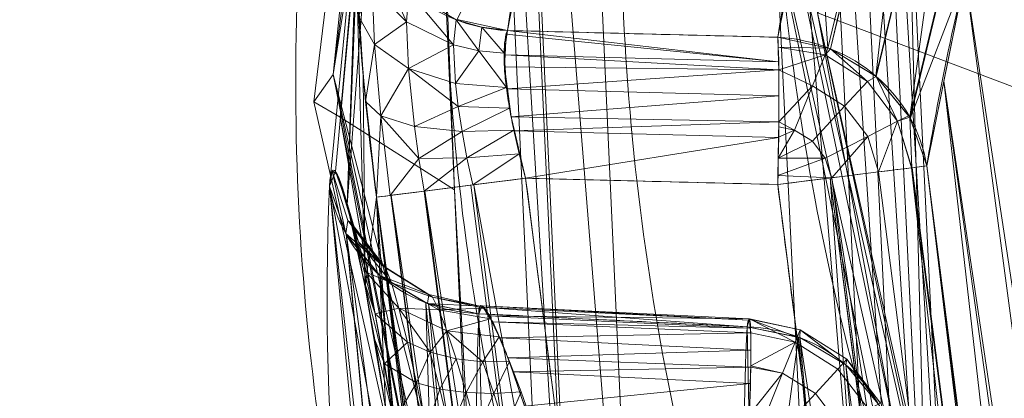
# Model space of a CAD drawing. Header units: millimetres. Extents: x -71 to 71, y -145 to 145.
# Tile 15 of 256: x -42.554 to -40.665, y -110.188 to -109.461. Entities that reach past the tile are written whole.
import ezdxf

# ---------------------------------------------------------------- set-up
doc = ezdxf.new("R2010")
doc.units = ezdxf.units.MM
doc.layers.add('1', color=7, linetype='CONTINUOUS')

msp = doc.modelspace()

# ---------------------------------------------------------------- linework, layer by layer
at = {"layer": '1', "color": 163, "linetype": 'Continuous', "lineweight": 13, "extrusion": (-0.049953, -0.31883, 0.946495)}
msp.add_arc((-24.2038, -109.1346, 34.1694), 0.3, 196.8743, 276.4326, dxfattribs=at)
at = {"layer": '1', "color": 163, "linetype": 'Continuous', "lineweight": 13, "extrusion": (-0.999081, 0.025053, 0.034779)}
msp.add_arc((110.7752, -4.4209, 38.2145), 0.3, 90.3026, 161.2832, dxfattribs=at)
at = {"layer": '1', "color": 163, "linetype": 'Continuous', "lineweight": 13, "extrusion": (0.052367, 0.318719, -0.946401)}
msp.add_arc((22.7675, -109.8262, -34.218), 0.3, 83.1641, 162.6675, dxfattribs=at)
at = {"layer": '1', "color": 163, "linetype": 'Continuous', "lineweight": 13, "extrusion": (-0.12402, 0.99228, -4.48458e-05)}
msp.add_arc((54.4075, -3.0938, -103.8329), 0.3, 92.0159, 174.4782, dxfattribs=at)
at = {"layer": '1', "color": 163, "linetype": 'Continuous', "lineweight": 13, "extrusion": (0.126488, -0.991968, -4.3286e-05)}
msp.add_arc((-55.1226, -2.4682, 103.6244), 0.3, 184.7721, 267.9841, dxfattribs=at)
at = {"layer": '1', "color": 163, "linetype": 'Continuous', "lineweight": 13, "extrusion": (0.014053, 0.319204, -0.947582)}
msp.add_arc((36.7954, -106.0292, -34.4166), 0.3, 269.6114, 349.3744, dxfattribs=at)
at = {"layer": '1', "color": 163, "linetype": 'Continuous', "lineweight": 13, "extrusion": (-0.998224, 0.048475, -0.034637)}
msp.add_arc((112.2018, -0.1992, 35.7971), 0.3, 161.3564, 269.6409, dxfattribs=at)
at = {"layer": '1', "color": 163, "linetype": 'Continuous', "lineweight": 13, "extrusion": (0.015198, 0.319143, -0.947585)}
msp.add_arc((35.8742, -106.7486, -34.4747), 0.3, 89.4166, 169.1635, dxfattribs=at)
at = {"layer": '1', "color": 163, "linetype": 'Continuous', "lineweight": 13}
for points in [[(-40.8933, -107.4488, -4.6968), (-41.0948, -108.1175, -2.7166), (-41.1932, -109.3529, 0.9493), (-40.9106, -110.3593, 3.9299), (-40.7288, -110.8012, 5.2404)], [(-41.5118, -107.7781, -4.8367), (-41.5971, -108.0582, -4.0054), (-41.7204, -108.6198, -2.3384), (-41.7595, -109.4641, 0.1678), (-41.6476, -110.3077, 2.6723), (-41.4718, -110.8677, 4.3351), (-41.3585, -111.1467, 5.1634)], [(-41.0131, -111.1353, 5.1673), (-41.2287, -110.6117, 3.6125), (-41.4908, -109.5269, 0.3914), (-41.3592, -108.3663, -3.054), (-41.178, -107.767, -4.833)], [(-41.6428, -111.4804, 5.0899), (-41.8179, -111.0506, 3.8123), (-42.1022, -110.0505, 0.843), (-42.0072, -108.7863, -2.9205), (-41.7965, -108.0964, -4.9731)], [(-41.8692, -109.8021, -2.4976), (-41.9013, -109.55, -2.4979), (-41.917, -109.3168, -2.6638), (-41.9041, -109.2351, -2.9068)], [(-41.5831, -109.7656, -2.7725), (-41.5873, -109.7505, -2.7724), (-41.5952, -109.7201, -2.7746), (-41.6055, -109.6752, -2.7847), (-41.6142, -109.632, -2.8018), (-41.6206, -109.5917, -2.8256), (-41.6241, -109.5554, -2.8557), (-41.6249, -109.5243, -2.8912), (-41.6231, -109.4993, -2.9313), (-41.6202, -109.487, -2.9601), (-41.6182, -109.4821, -2.9749)], [(-41.9592, -109.7811, -1.2828), (-41.9534, -109.65, -1.6727), (-41.8836, -109.9528, -2.0742), (-41.8317, -110.3519, -2.0738)], [(-40.3406, -113.4484, -3.064), (-40.4923, -112.2846, -3.063), (-40.6503, -111.0481, -3.0618), (-40.8137, -109.742, -3.0603)], [(-41.9592, -109.7811, -1.2828), (-41.9803, -110.2577, 0.1348), (-41.9294, -110.7015, 1.455), (-41.8328, -111.1101, 2.6698)], [(-41.8693, -109.8021, -2.4977), (-41.7029, -111.1121, -2.4962), (-41.5408, -112.3573, -2.4948), (-41.3847, -113.5353, -2.4936)], [(-41.6728, -110.0258, -1.361), (-41.6733, -110.0179, -1.3841), (-41.6717, -110.0082, -1.4324), (-41.6632, -110.0114, -1.5057), (-41.6504, -110.0326, -1.5752), (-41.633, -110.0694, -1.6369), (-41.6134, -110.1193, -1.6875), (-41.5931, -110.1793, -1.7252), (-41.5711, -110.2459, -1.7477), (-41.5545, -110.292, -1.7524), (-41.5455, -110.3147, -1.7522)]]:
    msp.add_open_spline(points, degree=3, dxfattribs=at)
for points, knots in [([(-41.6182, -109.4821, -2.9749), (-41.6073, -109.4125, -3.1815), (-41.5949, -109.3429, -3.388), (-41.5634, -109.1853, -3.8561), (-41.5434, -109.0972, -4.1177), (-41.4987, -108.9211, -4.6403), (-41.474, -108.8331, -4.9014), (-41.4469, -108.7453, -5.1624), (-41.4469, -108.7452, -5.1624), (-41.4469, -108.7452, -5.1624)], [0, 0, 0, 0, 0.282887, 0.282887, 0.641444, 0.641444, 0.999974, 0.999974, 1, 1, 1, 1]), ([(-40.9229, -108.7626, -5.1683), (-40.9229, -108.7626, -5.1683), (-40.9229, -108.7626, -5.1683), (-40.9508, -108.8504, -4.9075), (-40.9763, -108.9383, -4.6466), (-41.0225, -109.1141, -4.1242), (-41.0432, -109.2022, -3.8629), (-41.0756, -109.3585, -3.3986), (-41.0883, -109.4268, -3.1958), (-41.0996, -109.4951, -2.9929)], [0, 0, 0, 0, 0.000026, 0.000026, 0.36034, 0.36034, 0.72068, 0.72068, 1, 1, 1, 1]), ([(-40.8137, -109.742, -3.0603), (-40.8026, -109.674, -3.2619), (-40.79, -109.606, -3.4634), (-40.7578, -109.4502, -3.9247), (-40.7373, -109.3626, -4.1844), (-40.6915, -109.1873, -4.7035), (-40.6662, -109.0998, -4.9629), (-40.6385, -109.0123, -5.222)], [0, 0, 0, 0, 0.279311, 0.279311, 0.63965, 0.63965, 1, 1, 1, 1]), ([(-41.0996, -109.4951, -2.9929), (-41.1913, -109.4928, -2.9897), (-41.283, -109.4905, -2.9866), (-41.4559, -109.4862, -2.9805), (-41.5371, -109.4841, -2.9777), (-41.6182, -109.4821, -2.9749)], [0, 0, 0, 0, 0.53061, 0.53061, 1, 1, 1, 1]), ([(-41.0985, -113.4974, -2.7726), (-41.1099, -113.411, -2.7726), (-41.1214, -113.3246, -2.7726), (-41.1874, -112.8241, -2.7726), (-41.2417, -112.41, -2.7726), (-41.3496, -111.5816, -2.7726), (-41.4032, -111.1673, -2.7726), (-41.4989, -110.4239, -2.7725), (-41.5411, -110.0948, -2.7725), (-41.5831, -109.7656, -2.7725)], [0, 0, 0, 0, 0.069469, 0.069469, 0.402462, 0.402462, 0.735456, 0.735456, 1, 1, 1, 1]), ([(-41.5831, -109.7656, -2.7725), (-41.5137, -109.7674, -2.7749), (-41.4442, -109.7691, -2.7773), (-41.283, -109.7732, -2.783), (-41.1913, -109.7755, -2.7861), (-41.0996, -109.7778, -2.7893)], [0, 0, 0, 0, 0.430884, 0.430884, 1, 1, 1, 1]), ([(-41.0996, -109.7778, -2.7893), (-41.0903, -109.8515, -2.7893), (-41.0811, -109.9251, -2.7893), (-41.0199, -110.4133, -2.7893), (-40.9677, -110.8277, -2.7893), (-40.8397, -111.8353, -2.7892), (-40.7637, -112.4285, -2.7892), (-40.6668, -113.1762, -2.7892), (-40.6467, -113.3309, -2.7892), (-40.6265, -113.4856, -2.7892)], [0, 0, 0, 0, 0.059604, 0.059604, 0.394832, 0.394832, 0.874805, 0.874805, 1, 1, 1, 1]), ([(-41.547, -111.3488, 2.5666), (-41.565, -111.2725, 2.3401), (-41.5812, -111.1962, 2.1134), (-41.6278, -110.9467, 1.3728), (-41.6505, -110.7734, 0.8583), (-41.6782, -110.4086, -0.2244), (-41.6812, -110.2172, -0.7928), (-41.6728, -110.0258, -1.361)], [0, 0, 0, 0, 0.173367, 0.173367, 0.5663, 0.5663, 1, 1, 1, 1]), ([(-41.6728, -110.0258, -1.361), (-41.5911, -110.0297, -1.3581), (-41.5095, -110.0337, -1.3553), (-41.338, -110.042, -1.3494), (-41.2482, -110.0464, -1.3463), (-41.1585, -110.0507, -1.3431)], [0, 0, 0, 0, 0.476319, 0.476319, 1, 1, 1, 1]), ([(-41.1585, -110.0507, -1.3431), (-41.1647, -110.1824, -0.9522), (-41.1655, -110.3141, -0.5611), (-41.1545, -110.6191, 0.3444), (-41.1387, -110.7924, 0.8589), (-41.0943, -111.0935, 1.7526), (-41.0701, -111.2213, 2.132), (-41.0405, -111.3489, 2.5111)], [0, 0, 0, 0, 0.304119, 0.304119, 0.704386, 0.704386, 1, 1, 1, 1])]:
    msp.add_open_spline(points, degree=3, knots=knots, dxfattribs=at)
for points in [[(-42.5536, -99.3802, 7.6604), (-41.0232, -109.4484, 4.1999), (-39.7376, -109.935, 12.0645)], [(-39.7376, -109.935, 12.0645), (-41.1933, -100.1131, 15.8777), (-42.5536, -99.3802, 7.6604)], [(-41.1933, -100.1131, 15.8777), (-39.7376, -109.935, 12.0645), (-36.8112, -110.2718, 19.4347)], [(-36.8112, -110.2718, 19.4347), (-37.9325, -100.6386, 23.4731), (-41.1933, -100.1131, 15.8777)], [(-41.1153, -109.24, 0.2385), (-40.9221, -107.6193, -4.7571), (-40.7597, -110.9718, 5.1872)], [(-40.7597, -110.9718, 5.1872), (-40.9221, -107.6193, -4.7571), (-40.9586, -107.6711, -4.7783)], [(-40.7962, -111.0254, 5.1742), (-40.9586, -107.6711, -4.7783), (-41.0065, -107.7136, -4.7975)], [(-40.9586, -107.6711, -4.7783), (-40.7962, -111.0254, 5.1742), (-40.7597, -110.9718, 5.1872)], [(-40.8437, -111.0705, 5.1656), (-41.0065, -107.7136, -4.7975), (-41.062, -107.744, -4.8134)], [(-41.0065, -107.7136, -4.7975), (-40.8437, -111.0705, 5.1656), (-40.7962, -111.0254, 5.1742)], [(-40.8986, -111.1044, 5.1618), (-41.062, -107.744, -4.8134), (-41.178, -107.767, -4.833)], [(-41.062, -107.744, -4.8134), (-40.8986, -111.1044, 5.1618), (-40.8437, -111.0705, 5.1656)], [(-41.3585, -111.1467, 5.1634), (-41.5118, -107.7781, -4.8367), (-41.6275, -107.8022, -4.8566)], [(-41.3585, -111.1467, 5.1634), (-41.0131, -111.1353, 5.1673), (-41.178, -107.767, -4.833), (-41.5118, -107.7781, -4.8367)], [(-41.178, -107.767, -4.833), (-41.0131, -111.1353, 5.1673), (-40.8986, -111.1044, 5.1618)], [(-41.478, -111.1801, 5.1685), (-41.4727, -111.1786, 5.1683), (-41.6275, -107.8022, -4.8566), (-41.6331, -107.8033, -4.8576)], [(-41.6275, -107.8022, -4.8566), (-41.4727, -111.1786, 5.1683), (-41.3585, -111.1467, 5.1634)], [(-41.6331, -107.8033, -4.8576), (-41.6792, -107.8366, -4.8735), (-41.478, -111.1801, 5.1685)], [(-41.5238, -111.216, 5.1627), (-41.6792, -107.8366, -4.8735), (-41.9525, -109.5663, 0.1358)], [(-41.6792, -107.8366, -4.8735), (-41.7313, -107.874, -4.8915), (-41.9525, -109.5663, 0.1358)], [(-41.6792, -107.8366, -4.8735), (-41.5238, -111.216, 5.1627), (-41.478, -111.1801, 5.1685)], [(-41.9525, -109.5663, 0.1358), (-41.7313, -107.874, -4.8915), (-41.7891, -107.9778, -4.9324)], [(-41.7891, -107.9778, -4.9324), (-41.9892, -109.6189, 0.1186), (-41.9525, -109.5663, 0.1358)], [(-41.9388, -109.6482, 0.108), (-41.9892, -109.6189, 0.1186), (-41.7891, -107.9778, -4.9324)], [(-41.7891, -107.9778, -4.9324), (-41.7894, -107.9833, -4.9343), (-41.9388, -109.6482, 0.108)], [(-41.7197, -109.7881, 0.0576), (-41.9388, -109.6482, 0.108), (-41.7894, -107.9833, -4.9343)], [(-41.7894, -107.9833, -4.9343), (-41.7965, -108.0965, -4.9731), (-41.7197, -109.7881, 0.0576)], [(-41.6428, -111.4804, 5.0899), (-41.7965, -108.0965, -4.9731), (-41.9592, -109.7811, -1.2828)], [(-41.7965, -108.0965, -4.9731), (-41.9481, -109.7525, -1.5226), (-41.9592, -109.7811, -1.2828)], [(-41.7965, -108.0965, -4.9731), (-41.9253, -109.8161, -1.741), (-41.9481, -109.7525, -1.5226)], [(-41.9253, -109.8161, -1.741), (-41.7965, -108.0965, -4.9731), (-41.9055, -109.245, -2.8797)], [(-40.8274, -108.7848, -5.1656), (-41.0033, -109.516, -2.9947), (-41.0293, -109.1455, -4.031)], [(-40.9984, -109.5171, -2.9948), (-41.0033, -109.516, -2.9947), (-40.8274, -108.7848, -5.1656)], [(-40.9984, -109.5171, -2.9948), (-40.8274, -108.7848, -5.1656), (-40.8226, -108.786, -5.1655)], [(-40.8226, -108.786, -5.1655), (-40.9116, -109.5697, -3.0076), (-40.9984, -109.5171, -2.9948)], [(-40.8226, -108.786, -5.1655), (-40.7364, -108.8395, -5.1743), (-40.9116, -109.5697, -3.0076)], [(-40.9105, -109.5703, -3.0078), (-40.9116, -109.5697, -3.0076), (-40.7364, -108.8395, -5.1743)], [(-40.9105, -109.5703, -3.0078), (-40.7364, -108.8395, -5.1743), (-40.7353, -108.8401, -5.1744)], [(-40.7353, -108.8401, -5.1744), (-40.8464, -109.6484, -3.0306), (-40.9105, -109.5703, -3.0078)], [(-40.7353, -108.8401, -5.1744), (-40.6714, -108.9187, -5.194), (-40.8464, -109.6484, -3.0306)], [(-40.6714, -108.9187, -5.194), (-40.6706, -108.921, -5.1947), (-40.8456, -109.6507, -3.0313), (-40.8464, -109.6484, -3.0306)], [(-40.74, -109.3768, -4.1421), (-40.8456, -109.6507, -3.0313), (-40.6706, -108.921, -5.1947)], [(-40.0132, -114.1822, -5.2259), (-40.74, -109.3768, -4.1421), (-40.6435, -109.0303, -5.1685)], [(-41.5464, -109.1133, -4.0696), (-41.6182, -109.4821, -2.9749), (-41.7145, -109.4612, -2.9729)], [(-41.0293, -109.1455, -4.031), (-41.0996, -109.4951, -2.9929), (-41.6182, -109.4821, -2.9749), (-41.5464, -109.1133, -4.0696)], [(-41.1084, -109.1272, 0.2766), (-41.1153, -109.24, 0.2385), (-40.7364, -110.9138, 5.2035)], [(-40.7364, -110.9138, 5.2035), (-40.7288, -110.8012, 5.2404), (-41.1084, -109.1272, 0.2766)], [(-41.0033, -109.516, -2.9947), (-41.0996, -109.4951, -2.9929), (-41.0293, -109.1455, -4.031)], [(-41.9055, -109.245, -2.8797), (-41.9077, -109.3681, -2.6866), (-41.9253, -109.8161, -1.741)], [(-40.7597, -110.9718, 5.1872), (-40.7364, -110.9138, 5.2035), (-41.1153, -109.24, 0.2385)], [(-40.818, -110.3657, 3.9492), (-41.0232, -109.4484, 4.1999), (-40.846, -109.2802, 0.7316)], [(-41.8119, -109.4653, -2.8467), (-41.8772, -109.3986, -2.7969), (-41.873, -109.3261, -2.9358)], [(-41.873, -109.3261, -2.9358), (-41.8074, -109.407, -2.9596), (-41.8119, -109.4653, -2.8467)], [(-41.9077, -109.3681, -2.6866), (-41.8907, -109.9751, -1.9381), (-41.9253, -109.8161, -1.741)], [(-41.8907, -109.9751, -1.9381), (-41.9077, -109.3681, -2.6866), (-41.8948, -109.568, -2.5469)], [(-40.74, -109.3768, -4.1421), (-40.8137, -109.742, -3.0603), (-40.8456, -109.6507, -3.0313)], [(-40.1326, -113.9336, -4.4932), (-40.7808, -109.5791, -3.543), (-40.74, -109.3768, -4.1421)], [(-40.74, -109.3768, -4.1421), (-40.0132, -114.1822, -5.2259), (-40.1326, -113.9336, -4.4932)], [(-41.8772, -109.3986, -2.7969), (-41.8729, -109.5088, -2.69), (-41.9035, -109.4547, -2.6112)], [(-41.8729, -109.5088, -2.69), (-41.8772, -109.3986, -2.7969), (-41.8119, -109.4653, -2.8467)], [(-41.7218, -109.5095, -2.8798), (-41.8119, -109.4653, -2.8467), (-41.8074, -109.407, -2.9596)], [(-41.8074, -109.407, -2.9596), (-41.7165, -109.4613, -2.9731), (-41.7218, -109.5095, -2.8798)], [(-41.89, -109.6186, -2.5275), (-41.9035, -109.4547, -2.6112), (-41.8729, -109.5088, -2.69)], [(-41.6729, -109.5211, -2.8885), (-41.7218, -109.5095, -2.8798), (-41.7165, -109.4613, -2.9731)], [(-41.7165, -109.4613, -2.9731), (-41.6671, -109.4759, -2.9754), (-41.6729, -109.5211, -2.8885)], [(-41.0232, -109.4484, 4.1999), (-40.8123, -110.5855, 4.601), (-40.7288, -110.8012, 5.2404)], [(-41.0232, -109.4484, 4.1999), (-40.818, -110.3657, 3.9492), (-40.8123, -110.5855, 4.601)], [(-40.7288, -110.8012, 5.2404), (-39.7376, -109.935, 12.0645), (-41.0232, -109.4484, 4.1999)], [(-41.8119, -109.4653, -2.8467), (-41.8079, -109.5549, -2.7605), (-41.8729, -109.5088, -2.69)], [(-41.8079, -109.5549, -2.7605), (-41.8119, -109.4653, -2.8467), (-41.7218, -109.5095, -2.8798)], [(-41.6244, -109.5257, -2.8921), (-41.6729, -109.5211, -2.8885), (-41.6671, -109.4759, -2.9754)], [(-41.6671, -109.4759, -2.9754), (-41.6182, -109.4821, -2.9749), (-41.6244, -109.5257, -2.8921)], [(-41.098, -109.5421, -2.9134), (-41.6205, -109.4894, -2.9554), (-41.6182, -109.4821, -2.9749)], [(-41.6182, -109.4821, -2.9749), (-41.0996, -109.4951, -2.9929), (-41.098, -109.5421, -2.9134)], [(-41.098, -109.5421, -2.9134), (-41.6227, -109.529, -2.8955), (-41.6205, -109.4894, -2.9554)], [(-41.0989, -109.5141, -2.9609), (-41.0996, -109.4951, -2.9929), (-41.0033, -109.5161, -2.9947)], [(-41.8729, -109.5088, -2.69), (-41.861, -109.6457, -2.6215), (-41.89, -109.6186, -2.5275)], [(-41.861, -109.6457, -2.6215), (-41.8729, -109.5088, -2.69), (-41.8079, -109.5549, -2.7605)], [(-41.7218, -109.5095, -2.8798), (-41.7176, -109.5837, -2.8086), (-41.8079, -109.5549, -2.7605)], [(-41.7176, -109.5837, -2.8086), (-41.7218, -109.5095, -2.8798), (-41.6729, -109.5211, -2.8885)], [(-41.6199, -109.5916, -2.828), (-41.7176, -109.5837, -2.8086), (-41.6729, -109.5211, -2.8885)], [(-41.6729, -109.5211, -2.8885), (-41.6244, -109.5257, -2.8921), (-41.6199, -109.5916, -2.828)], [(-41.0033, -109.5161, -2.9947), (-41.0087, -109.529, -2.9582), (-41.0989, -109.5141, -2.9609)], [(-41.0974, -109.5577, -2.8871), (-41.0989, -109.5141, -2.9609), (-41.0087, -109.529, -2.9582)], [(-41.0087, -109.529, -2.9582), (-41.0033, -109.5161, -2.9947), (-40.9984, -109.5171, -2.9948)], [(-40.9277, -109.5801, -2.9582), (-41.0087, -109.529, -2.9582), (-40.9984, -109.5171, -2.9948)], [(-40.9984, -109.5171, -2.9948), (-40.9105, -109.5703, -3.0078), (-40.9277, -109.5801, -2.9582)], [(-41.0974, -109.5577, -2.8871), (-41.6239, -109.5519, -2.861), (-41.6227, -109.529, -2.8955)], [(-41.6227, -109.529, -2.8955), (-41.098, -109.5421, -2.9134), (-41.0974, -109.5577, -2.8871)], [(-41.0087, -109.529, -2.9582), (-41.0328, -109.5886, -2.8706), (-41.0974, -109.5577, -2.8871)], [(-41.0087, -109.529, -2.9582), (-40.9277, -109.5801, -2.9582), (-40.9712, -109.6275, -2.8706), (-41.0328, -109.5886, -2.8706)], [(-41.8079, -109.5549, -2.7605), (-41.7963, -109.6664, -2.7062), (-41.861, -109.6457, -2.6215)], [(-41.8079, -109.5549, -2.7605), (-41.7176, -109.5837, -2.8086), (-41.7123, -109.628, -2.7827)], [(-41.7123, -109.628, -2.7827), (-41.7963, -109.6664, -2.7062), (-41.8079, -109.5549, -2.7605)], [(-41.6182, -109.594, -2.8324), (-41.6239, -109.5519, -2.861), (-41.0974, -109.5577, -2.8871)], [(-41.0974, -109.5577, -2.8871), (-41.0974, -109.6076, -2.8511), (-41.6182, -109.594, -2.8324)], [(-41.0974, -109.6575, -2.8152), (-41.0974, -109.5577, -2.8871), (-41.0328, -109.5886, -2.8706)], [(-41.9525, -109.5663, 0.1358), (-41.9892, -109.6189, 0.1186), (-41.6061, -111.3126, 5.1414)], [(-41.6061, -111.3126, 5.1414), (-41.5753, -111.2564, 5.1561), (-41.9525, -109.5663, 0.1358)], [(-41.9525, -109.5663, 0.1358), (-41.5753, -111.2564, 5.1561), (-41.5238, -111.216, 5.1627)], [(-41.8907, -109.9751, -1.9381), (-41.8948, -109.568, -2.5469), (-41.8693, -109.8021, -2.4977)], [(-40.8697, -109.6562, -2.9582), (-40.9277, -109.5801, -2.9582), (-40.9105, -109.5703, -3.0078)], [(-40.9105, -109.5703, -3.0078), (-40.8487, -109.6456, -3.0298), (-40.8697, -109.6562, -2.9582)], [(-41.7123, -109.628, -2.7827), (-41.7176, -109.5837, -2.8086), (-41.6199, -109.5916, -2.828)], [(-41.6199, -109.5916, -2.828), (-41.6139, -109.631, -2.8043), (-41.7123, -109.628, -2.7827)], [(-41.611, -109.6475, -2.796), (-41.6182, -109.594, -2.8324), (-41.0974, -109.6076, -2.8511)], [(-41.0328, -109.5886, -2.8706), (-41.0671, -109.6732, -2.8118), (-41.0974, -109.6575, -2.8152)], [(-41.0328, -109.5886, -2.8706), (-40.9712, -109.6275, -2.8706), (-41.0329, -109.6948, -2.8118), (-41.0671, -109.6732, -2.8118)], [(-40.9277, -109.5801, -2.9582), (-40.8697, -109.6562, -2.9582), (-40.927, -109.6855, -2.8706), (-40.9712, -109.6275, -2.8706)], [(-40.3406, -113.4484, -3.064), (-40.8137, -109.742, -3.0603), (-40.7808, -109.5791, -3.543)], [(-40.7808, -109.5791, -3.543), (-40.1891, -113.8159, -4.1466), (-40.3406, -113.4484, -3.064)], [(-40.7808, -109.5791, -3.543), (-40.1326, -113.9336, -4.4932), (-40.1891, -113.8159, -4.1466)], [(-41.0974, -109.6076, -2.8511), (-41.0974, -109.6575, -2.8152), (-41.611, -109.6475, -2.796)], [(-41.6061, -111.3126, 5.1414), (-41.9892, -109.6189, 0.1186), (-41.9388, -109.6482, 0.108)], [(-41.8692, -109.8021, -2.4976), (-41.89, -109.6186, -2.5275), (-41.861, -109.6457, -2.6215)], [(-41.7123, -109.628, -2.7827), (-41.7049, -109.6759, -2.7639), (-41.7963, -109.6664, -2.7062)], [(-41.7049, -109.6759, -2.7639), (-41.7123, -109.628, -2.7827), (-41.6139, -109.631, -2.8043)], [(-41.6139, -109.631, -2.8043), (-41.6057, -109.6736, -2.7868), (-41.7049, -109.6759, -2.7639)], [(-40.9712, -109.6275, -2.8706), (-40.927, -109.6855, -2.8706), (-41.0083, -109.7271, -2.8118), (-41.0329, -109.6948, -2.8118)], [(-41.634, -111.3679, 5.1266), (-41.9388, -109.6482, 0.108), (-41.7197, -109.7881, 0.0576)], [(-41.9388, -109.6482, 0.108), (-41.6336, -111.3626, 5.1283), (-41.6061, -111.3126, 5.1414)], [(-41.9388, -109.6482, 0.108), (-41.634, -111.3679, 5.1266), (-41.6336, -111.3626, 5.1283)], [(-41.861, -109.6457, -2.6215), (-41.8427, -109.7987, -2.5988), (-41.8692, -109.8021, -2.4976)], [(-41.861, -109.6457, -2.6215), (-41.7963, -109.6664, -2.7062), (-41.7879, -109.7275, -2.6929)], [(-41.7879, -109.7275, -2.6929), (-41.8427, -109.7987, -2.5988), (-41.861, -109.6457, -2.6215)], [(-41.6046, -109.6746, -2.7907), (-41.611, -109.6475, -2.796), (-41.0974, -109.6575, -2.8152)], [(-40.8697, -109.6562, -2.9582), (-40.8487, -109.6456, -3.0298), (-40.8464, -109.6484, -3.0306)], [(-40.8424, -109.7456, -2.9582), (-40.8697, -109.6562, -2.9582), (-40.8464, -109.6484, -3.0306)], [(-40.8464, -109.6484, -3.0306), (-40.8137, -109.742, -3.0603), (-40.8424, -109.7456, -2.9582)], [(-41.7879, -109.7275, -2.6929), (-41.7963, -109.6664, -2.7062), (-41.7049, -109.6759, -2.7639)], [(-41.0974, -109.6575, -2.8152), (-41.098, -109.6874, -2.8087), (-41.6046, -109.6746, -2.7907)], [(-41.0976, -109.6673, -2.8131), (-41.0671, -109.6732, -2.8118), (-41.098, -109.6868, -2.8089)], [(-41.0671, -109.6732, -2.8118), (-41.0976, -109.6673, -2.8131), (-41.0974, -109.6575, -2.8152)], [(-40.9061, -109.7536, -2.8706), (-40.927, -109.6855, -2.8706), (-40.8697, -109.6562, -2.9582)], [(-40.8697, -109.6562, -2.9582), (-40.8428, -109.7457, -2.957), (-40.9061, -109.7536, -2.8706)], [(-40.8697, -109.6562, -2.9582), (-40.8424, -109.7456, -2.9582), (-40.8428, -109.7457, -2.957)], [(-41.7049, -109.6759, -2.7639), (-41.6957, -109.7265, -2.753), (-41.7879, -109.7275, -2.6929)], [(-41.6957, -109.7265, -2.753), (-41.7049, -109.6759, -2.7639), (-41.6057, -109.6736, -2.7868)], [(-41.6057, -109.6736, -2.7868), (-41.5954, -109.7188, -2.776), (-41.6957, -109.7265, -2.753)], [(-41.5831, -109.7656, -2.7725), (-41.6046, -109.6746, -2.7907), (-41.098, -109.6874, -2.8087)], [(-41.098, -109.6874, -2.8087), (-41.0996, -109.7778, -2.7893), (-41.5831, -109.7656, -2.7725)], [(-41.0987, -109.7272, -2.8002), (-41.098, -109.6868, -2.8089), (-41.0671, -109.6732, -2.8118)], [(-41.0671, -109.6732, -2.8118), (-41.0329, -109.6948, -2.8118), (-41.0987, -109.7272, -2.8002)], [(-40.9955, -109.7648, -2.8123), (-41.0083, -109.7271, -2.8118), (-40.927, -109.6855, -2.8706)], [(-40.927, -109.6855, -2.8706), (-40.9061, -109.7536, -2.8706), (-40.9955, -109.7648, -2.8123)], [(-41.0987, -109.7272, -2.8002), (-41.0329, -109.6948, -2.8118), (-41.0083, -109.7271, -2.8118)], [(-41.7879, -109.7275, -2.6929), (-41.778, -109.7905, -2.6899), (-41.8427, -109.7987, -2.5988)], [(-41.778, -109.7905, -2.6899), (-41.7879, -109.7275, -2.6929), (-41.6957, -109.7265, -2.753)], [(-41.6957, -109.7265, -2.753), (-41.6847, -109.7786, -2.7506), (-41.778, -109.7905, -2.6899)], [(-41.6847, -109.7786, -2.7506), (-41.6957, -109.7265, -2.753), (-41.5954, -109.7188, -2.776)], [(-41.5954, -109.7188, -2.776), (-41.5831, -109.7656, -2.7725), (-41.6847, -109.7786, -2.7506)], [(-41.0083, -109.7271, -2.8118), (-41.0993, -109.7606, -2.793), (-41.0987, -109.7272, -2.8002)], [(-41.0993, -109.7606, -2.793), (-41.0083, -109.7271, -2.8118), (-40.9967, -109.7649, -2.812)], [(-40.9955, -109.7648, -2.8123), (-40.9967, -109.7649, -2.812), (-41.0083, -109.7271, -2.8118)], [(-40.4318, -113.4602, -2.8718), (-40.9061, -109.7536, -2.8706), (-40.8428, -109.7457, -2.957)], [(-40.3687, -113.452, -2.9594), (-40.8428, -109.7457, -2.957), (-40.8418, -109.7456, -2.9604)], [(-40.8428, -109.7457, -2.957), (-40.3687, -113.452, -2.9594), (-40.4318, -113.4602, -2.8718)], [(-40.3677, -113.4519, -2.963), (-40.8418, -109.7456, -2.9604), (-40.8137, -109.742, -3.0603)], [(-40.8418, -109.7456, -2.9604), (-40.3677, -113.4519, -2.963), (-40.3687, -113.452, -2.9594)], [(-40.8137, -109.742, -3.0603), (-40.3406, -113.4484, -3.064), (-40.3677, -113.4519, -2.963)], [(-41.9283, -109.872, -1.313), (-41.9592, -109.7811, -1.2828), (-41.9542, -109.7516, -1.4287)], [(-41.9542, -109.7516, -1.4287), (-41.9242, -109.8471, -1.435), (-41.9283, -109.872, -1.313)], [(-41.9542, -109.7516, -1.4287), (-41.9441, -109.7589, -1.5709), (-41.9157, -109.8538, -1.5524), (-41.9242, -109.8471, -1.435)], [(-41.9157, -109.8538, -1.5524), (-41.9441, -109.7589, -1.5709), (-41.93, -109.7989, -1.7045)], [(-41.6826, -109.7783, -2.7504), (-41.5831, -109.7656, -2.7725), (-41.3429, -111.6318, -2.7726)], [(-41.3429, -111.6318, -2.7726), (-41.5831, -109.7656, -2.7725), (-41.0996, -109.7778, -2.7893), (-40.8654, -111.632, -2.7893)], [(-40.9967, -109.7649, -2.812), (-41.0996, -109.7778, -2.7893), (-41.0993, -109.7606, -2.793)], [(-40.8654, -111.632, -2.7893), (-41.0996, -109.7778, -2.7893), (-40.9989, -109.7652, -2.8115)], [(-40.5217, -113.4719, -2.8125), (-40.9989, -109.7652, -2.8115), (-40.9955, -109.7648, -2.8123)], [(-40.9989, -109.7652, -2.8115), (-40.5252, -113.4724, -2.8117), (-40.8654, -111.632, -2.7893)], [(-40.5217, -113.4719, -2.8125), (-40.5252, -113.4724, -2.8117), (-40.9989, -109.7652, -2.8115)], [(-40.9955, -109.7648, -2.8123), (-40.9061, -109.7536, -2.8706), (-40.4318, -113.4602, -2.8718)], [(-40.9955, -109.7648, -2.8123), (-40.4318, -113.4602, -2.8718), (-40.5217, -113.4719, -2.8125)], [(-41.9592, -109.7811, -1.2828), (-41.9275, -109.8724, -1.3131), (-41.8018, -111.2013, 2.6366)], [(-41.8018, -111.2013, 2.6366), (-41.8329, -111.1102, 2.6698), (-41.9592, -109.7811, -1.2828)], [(-41.9592, -109.7811, -1.2828), (-41.8328, -111.1101, 2.6698), (-41.6428, -111.4804, 5.0899)], [(-41.7768, -109.7903, -2.6906), (-41.6881, -109.779, -2.7492), (-41.2043, -113.5114, -2.7489)], [(-41.6881, -109.779, -2.7492), (-41.6826, -109.7783, -2.7504), (-41.1987, -113.5106, -2.7502), (-41.2043, -113.5114, -2.7489)], [(-41.3429, -111.6318, -2.7726), (-41.1987, -113.5106, -2.7502), (-41.6826, -109.7783, -2.7504)], [(-41.93, -109.7989, -1.7045), (-41.9035, -109.8881, -1.6619), (-41.9157, -109.8538, -1.5524)], [(-41.9035, -109.8881, -1.6619), (-41.93, -109.7989, -1.7045), (-41.9127, -109.8677, -1.8247)], [(-41.8693, -109.8021, -2.4977), (-41.8521, -110.206, -2.0555), (-41.8907, -109.9751, -1.9381)], [(-41.8693, -109.8021, -2.4977), (-41.3847, -113.5352, -2.4936), (-41.4856, -112.987, -2.0708)], [(-41.4856, -112.987, -2.0708), (-41.832, -110.3519, -2.0738), (-41.8693, -109.8021, -2.4977)], [(-41.832, -110.3519, -2.0738), (-41.8521, -110.206, -2.0555), (-41.8693, -109.8021, -2.4977)], [(-41.8692, -109.8021, -2.4976), (-41.8419, -109.7986, -2.5993), (-41.3584, -113.5318, -2.5965)], [(-41.3584, -113.5318, -2.5965), (-41.3847, -113.5353, -2.4936), (-41.8692, -109.8021, -2.4976)], [(-41.8419, -109.7986, -2.5993), (-41.8411, -109.7985, -2.6022), (-41.3576, -113.5317, -2.5995)], [(-41.3576, -113.5317, -2.5995), (-41.3584, -113.5318, -2.5965), (-41.8419, -109.7986, -2.5993)], [(-41.8411, -109.7985, -2.6022), (-41.778, -109.7905, -2.6899), (-41.2947, -113.5233, -2.6886)], [(-41.2947, -113.5233, -2.6886), (-41.3576, -113.5317, -2.5995), (-41.8411, -109.7985, -2.6022)], [(-41.778, -109.7905, -2.6899), (-41.7768, -109.7903, -2.6906), (-41.2936, -113.5232, -2.6893), (-41.2947, -113.5233, -2.6886)], [(-41.2043, -113.5114, -2.7489), (-41.2936, -113.5232, -2.6893), (-41.7768, -109.7903, -2.6906)], [(-41.7197, -109.7881, 0.0576), (-41.6429, -111.4804, 5.0899), (-41.634, -111.3679, 5.1266)], [(-41.9283, -109.872, -1.313), (-41.9242, -109.8471, -1.435), (-41.8595, -109.932, -1.4382)], [(-41.8595, -109.932, -1.4382), (-41.9242, -109.8471, -1.435), (-41.9157, -109.8538, -1.5524)], [(-41.9157, -109.8538, -1.5524), (-41.8519, -109.938, -1.5328), (-41.8595, -109.932, -1.4382)], [(-41.8519, -109.938, -1.5328), (-41.9157, -109.8538, -1.5524), (-41.9035, -109.8881, -1.6619)], [(-41.8595, -109.932, -1.4382), (-41.8626, -109.9525, -1.3391), (-41.9283, -109.872, -1.313)], [(-41.8018, -111.2013, 2.6366), (-41.9275, -109.8724, -1.3131), (-41.9267, -109.8747, -1.3139)], [(-41.9267, -109.8747, -1.3139), (-41.7371, -111.2802, 2.6049), (-41.801, -111.2036, 2.6358)], [(-41.7371, -111.2802, 2.6049), (-41.9267, -109.8747, -1.3139), (-41.8626, -109.9525, -1.3391)], [(-41.801, -111.2036, 2.6358), (-41.8018, -111.2013, 2.6366), (-41.9267, -109.8747, -1.3139)], [(-41.9127, -109.8677, -1.8247), (-41.8933, -109.9613, -1.9265), (-41.8718, -110.0257, -1.843)], [(-41.9127, -109.8677, -1.8247), (-41.8886, -109.9466, -1.76), (-41.9035, -109.8881, -1.6619)], [(-41.8718, -110.0257, -1.843), (-41.8886, -109.9466, -1.76), (-41.9127, -109.8677, -1.8247)], [(-41.9035, -109.8881, -1.6619), (-41.8405, -109.9668, -1.6203), (-41.8519, -109.938, -1.5328)], [(-41.8405, -109.9668, -1.6203), (-41.9035, -109.8881, -1.6619), (-41.8886, -109.9466, -1.76)], [(-41.8626, -109.9525, -1.3391), (-41.8595, -109.932, -1.4382), (-41.7691, -109.9892, -1.4376)], [(-41.7691, -109.9892, -1.4376), (-41.8595, -109.932, -1.4382), (-41.8519, -109.938, -1.5328)], [(-40.7288, -110.8012, 5.2404), (-40.6752, -110.9692, 5.531), (-39.7376, -109.935, 12.0645)], [(-39.7376, -109.935, 12.0645), (-40.6752, -110.9692, 5.531), (-40.6098, -111.2421, 5.7272)], [(-41.8886, -109.9466, -1.76), (-41.8262, -110.0153, -1.6983), (-41.8405, -109.9668, -1.6203)], [(-41.8262, -110.0153, -1.6983), (-41.8886, -109.9466, -1.76), (-41.8718, -110.0257, -1.843)], [(-41.7691, -109.9892, -1.4376), (-41.7714, -110.006, -1.3558), (-41.8626, -109.9525, -1.3391)], [(-41.8626, -109.9525, -1.3391), (-41.8615, -109.9531, -1.3393), (-41.736, -111.2809, 2.6046), (-41.7371, -111.2802, 2.6049)], [(-41.736, -111.2809, 2.6046), (-41.8615, -109.9531, -1.3393), (-41.7744, -110.0049, -1.3555)], [(-41.8519, -109.938, -1.5328), (-41.7617, -109.9942, -1.5158), (-41.7691, -109.9892, -1.4376)], [(-41.7617, -109.9942, -1.5158), (-41.8519, -109.938, -1.5328), (-41.8405, -109.9668, -1.6203)], [(-41.8933, -109.9613, -1.9265), (-41.8727, -110.0759, -2.0052), (-41.8538, -110.1217, -1.9068)], [(-41.8538, -110.1217, -1.9068), (-41.8718, -110.0257, -1.843), (-41.8933, -109.9613, -1.9265)], [(-41.8405, -109.9668, -1.6203), (-41.7499, -110.0181, -1.5881), (-41.7617, -109.9942, -1.5158)], [(-41.7499, -110.0181, -1.5881), (-41.8405, -109.9668, -1.6203), (-41.8262, -110.0153, -1.6983)], [(-41.7714, -110.006, -1.3558), (-41.7691, -109.9892, -1.4376), (-41.671, -110.0111, -1.4335)], [(-41.671, -110.0111, -1.4335), (-41.7691, -109.9892, -1.4376), (-41.7617, -109.9942, -1.5158)], [(-41.7744, -110.0049, -1.3555), (-41.7694, -110.0059, -1.3557), (-41.6437, -111.3316, 2.5802), (-41.6488, -111.3307, 2.5809)], [(-41.6488, -111.3307, 2.5809), (-41.736, -111.2809, 2.6046), (-41.7744, -110.0049, -1.3555)], [(-41.671, -110.0111, -1.4335), (-41.6728, -110.0258, -1.361), (-41.7714, -110.006, -1.3558)], [(-41.7694, -110.0059, -1.3557), (-41.6728, -110.0258, -1.361), (-41.6562, -110.6877, 0.6041)], [(-41.6562, -110.6877, 0.6041), (-41.6437, -111.3316, 2.5802), (-41.7694, -110.0059, -1.3557)], [(-41.7617, -109.9942, -1.5158), (-41.6633, -110.015, -1.5041), (-41.671, -110.0111, -1.4335)], [(-41.6633, -110.015, -1.5041), (-41.7617, -109.9942, -1.5158), (-41.7499, -110.0181, -1.5881)], [(-41.1546, -110.0381, -1.4363), (-41.6677, -110.0134, -1.4541), (-41.6667, -110.0108, -1.4738)], [(-41.1539, -110.0356, -1.4547), (-41.6667, -110.0108, -1.4738), (-41.6541, -110.0299, -1.545)], [(-41.6667, -110.0108, -1.4738), (-41.1539, -110.0356, -1.4547), (-41.1546, -110.0381, -1.4363)], [(-41.8718, -110.0257, -1.843), (-41.8099, -110.0803, -1.7637), (-41.8262, -110.0153, -1.6983)], [(-41.8099, -110.0803, -1.7637), (-41.8718, -110.0257, -1.843), (-41.8538, -110.1217, -1.9068)], [(-41.7346, -110.0584, -1.6525), (-41.8262, -110.0153, -1.6983), (-41.766, -110.0997, -1.7314)], [(-41.8262, -110.0153, -1.6983), (-41.8099, -110.0803, -1.7637), (-41.766, -110.0997, -1.7314)], [(-41.8262, -110.0153, -1.6983), (-41.7346, -110.0584, -1.6525), (-41.7499, -110.0181, -1.5881)], [(-41.7499, -110.0181, -1.5881), (-41.6505, -110.0353, -1.5703), (-41.6633, -110.015, -1.5041)], [(-41.6505, -110.0353, -1.5703), (-41.7499, -110.0181, -1.5881), (-41.7346, -110.0584, -1.6525)], [(-41.1585, -110.0507, -1.3431), (-41.6728, -110.0258, -1.361), (-41.6677, -110.0134, -1.4541)], [(-41.6562, -110.6877, 0.6041), (-41.6728, -110.0258, -1.361), (-41.1585, -110.0507, -1.3431), (-41.1447, -110.7002, 0.5852)], [(-41.6677, -110.0134, -1.4541), (-41.1546, -110.0381, -1.4363), (-41.1585, -110.0507, -1.3431)], [(-41.6541, -110.0299, -1.545), (-41.1522, -110.0537, -1.5278), (-41.1539, -110.0356, -1.4547)], [(-41.1522, -110.0537, -1.5278), (-41.6541, -110.0299, -1.545), (-41.6468, -110.0411, -1.5864)], [(-41.7346, -110.0584, -1.6525), (-41.6337, -110.0702, -1.6298), (-41.6505, -110.0353, -1.5703)], [(-41.1514, -110.0627, -1.5641), (-41.6468, -110.0411, -1.5864), (-41.6335, -110.0721, -1.6266)], [(-41.6468, -110.0411, -1.5864), (-41.1514, -110.0627, -1.5641), (-41.1522, -110.0537, -1.5278)], [(-41.0621, -110.0706, -1.3483), (-41.1585, -110.0507, -1.3431), (-41.154, -110.0361, -1.4512)], [(-41.0568, -110.0568, -1.4511), (-41.154, -110.0361, -1.4512), (-41.1539, -110.0356, -1.4547)], [(-41.154, -110.0361, -1.4512), (-41.0568, -110.0568, -1.4511), (-41.0621, -110.0706, -1.3483)], [(-41.1539, -110.0356, -1.4547), (-41.1514, -110.0627, -1.5641), (-41.0663, -110.0804, -1.5605)], [(-41.0663, -110.0804, -1.5605), (-41.0568, -110.0568, -1.4511), (-41.1539, -110.0356, -1.4547)], [(-41.766, -110.0997, -1.7314), (-41.7167, -110.1123, -1.7063), (-41.7346, -110.0584, -1.6525)], [(-41.7346, -110.0584, -1.6525), (-41.7167, -110.1123, -1.7063), (-41.6651, -110.1181, -1.6893)], [(-41.6651, -110.1181, -1.6893), (-41.6337, -110.0702, -1.6298), (-41.7346, -110.0584, -1.6525)], [(-41.6335, -110.0721, -1.6266), (-41.1514, -110.0955, -1.61), (-41.1514, -110.0627, -1.5641)], [(-41.1447, -110.7002, 0.5852), (-41.1585, -110.0507, -1.3431), (-41.06, -110.071, -1.3484)], [(-41.0663, -110.0804, -1.5605), (-41.1514, -110.0627, -1.5641), (-41.1514, -110.1258, -1.6524)], [(-41.0663, -110.0804, -1.5605), (-40.9843, -110.132, -1.5605), (-40.9671, -110.1132, -1.4511), (-41.0568, -110.0568, -1.4511)], [(-41.0569, -110.0717, -1.3486), (-41.0621, -110.0706, -1.3483), (-41.0568, -110.0568, -1.4511)], [(-40.9687, -110.1241, -1.3648), (-41.0569, -110.0717, -1.3486), (-41.0568, -110.0568, -1.4511)], [(-41.0568, -110.0568, -1.4511), (-40.9671, -110.1132, -1.4511), (-40.9687, -110.1241, -1.3648)], [(-41.8727, -110.0759, -2.0052), (-41.8519, -110.2074, -2.0559), (-41.8356, -110.2311, -1.9472)], [(-41.8356, -110.2311, -1.9472), (-41.8538, -110.1217, -1.9068), (-41.8727, -110.0759, -2.0052)], [(-41.8538, -110.1217, -1.9068), (-41.7922, -110.1587, -1.8134), (-41.8099, -110.0803, -1.7637)], [(-41.766, -110.0997, -1.7314), (-41.8099, -110.0803, -1.7637), (-41.7922, -110.1587, -1.8134)], [(-41.6651, -110.1181, -1.6893), (-41.6138, -110.1176, -1.6801), (-41.6337, -110.0702, -1.6298)], [(-41.1514, -110.0955, -1.61), (-41.6335, -110.0721, -1.6266), (-41.617, -110.1106, -1.6766)], [(-41.1514, -110.1258, -1.6524), (-41.0902, -110.1397, -1.6528), (-41.0663, -110.0804, -1.5605)], [(-41.06, -110.071, -1.3484), (-40.9418, -111.3666, 2.4974), (-41.1447, -110.7002, 0.5852)], [(-41.0902, -110.1397, -1.6528), (-41.0273, -110.1792, -1.6528), (-40.9843, -110.132, -1.5605), (-41.0663, -110.0804, -1.5605)], [(-40.9386, -111.3672, 2.497), (-41.06, -110.071, -1.3484), (-41.0569, -110.0717, -1.3486)], [(-40.9386, -111.3672, 2.497), (-40.9418, -111.3666, 2.4974), (-41.06, -110.071, -1.3484)], [(-41.0569, -110.0717, -1.3486), (-40.8503, -111.4177, 2.4731), (-40.9386, -111.3672, 2.497)], [(-41.0569, -110.0717, -1.3486), (-40.9687, -110.1241, -1.3648), (-40.8503, -111.4177, 2.4731)], [(-41.7922, -110.1587, -1.8134), (-41.7475, -110.1706, -1.7758), (-41.766, -110.0997, -1.7314)], [(-41.7167, -110.1123, -1.7063), (-41.766, -110.0997, -1.7314), (-41.7475, -110.1706, -1.7758)], [(-41.617, -110.1106, -1.6766), (-41.1514, -110.1283, -1.6558), (-41.1514, -110.0955, -1.61)], [(-41.7922, -110.1587, -1.8134), (-41.8538, -110.1217, -1.9068), (-41.8356, -110.2311, -1.9472)], [(-41.7475, -110.1706, -1.7758), (-41.6971, -110.1772, -1.7471), (-41.7167, -110.1123, -1.7063)], [(-41.6651, -110.1181, -1.6893), (-41.7167, -110.1123, -1.7063), (-41.6971, -110.1772, -1.7471)], [(-41.6971, -110.1772, -1.7471), (-41.6442, -110.1787, -1.7282), (-41.6651, -110.1181, -1.6893)], [(-41.6138, -110.1176, -1.6801), (-41.6651, -110.1181, -1.6893), (-41.6442, -110.1787, -1.7282)], [(-41.6442, -110.1787, -1.7282), (-41.5919, -110.1755, -1.7189), (-41.6138, -110.1176, -1.6801)], [(-41.1514, -110.1283, -1.6558), (-41.617, -110.1106, -1.6766), (-41.6079, -110.1371, -1.6926)], [(-41.0902, -110.1397, -1.6528), (-41.1514, -110.1258, -1.6524), (-41.1514, -110.1283, -1.6558)], [(-40.9843, -110.132, -1.5605), (-40.9253, -110.2089, -1.5605), (-40.9027, -110.1972, -1.4511), (-40.9671, -110.1132, -1.4511)], [(-40.9066, -110.1993, -1.3891), (-40.9687, -110.1241, -1.3648), (-40.9671, -110.1132, -1.4511)], [(-40.7864, -111.4944, 2.4422), (-40.9687, -110.1241, -1.3648), (-40.9045, -110.2018, -1.3899)], [(-40.7864, -111.4944, 2.4422), (-40.8503, -111.4177, 2.4731), (-40.9687, -110.1241, -1.3648)], [(-40.9671, -110.1132, -1.4511), (-40.9027, -110.1972, -1.4511), (-40.9066, -110.1993, -1.3891)], [(-41.6079, -110.1371, -1.6926), (-41.1522, -110.1598, -1.6762), (-41.1514, -110.1283, -1.6558)], [(-41.1522, -110.1598, -1.6762), (-41.6079, -110.1371, -1.6926), (-41.5852, -110.2033, -1.7324)], [(-41.0902, -110.1397, -1.6528), (-41.1514, -110.1283, -1.6558), (-41.1538, -110.2193, -1.7146)], [(-41.1538, -110.2193, -1.7146), (-41.1251, -110.2263, -1.7152), (-41.0902, -110.1397, -1.6528)], [(-41.1251, -110.2263, -1.7152), (-41.0902, -110.2483, -1.7152), (-41.0273, -110.1792, -1.6528), (-41.0902, -110.1397, -1.6528)], [(-41.0273, -110.1792, -1.6528), (-40.982, -110.2382, -1.6528), (-40.9253, -110.2089, -1.5605), (-40.9843, -110.132, -1.5605)], [(-41.8356, -110.2311, -1.9472), (-41.774, -110.2471, -1.8439), (-41.7922, -110.1587, -1.8134)], [(-41.7475, -110.1706, -1.7758), (-41.7922, -110.1587, -1.8134), (-41.774, -110.2471, -1.8439)], [(-41.5852, -110.2033, -1.7324), (-41.1539, -110.223, -1.7169), (-41.1522, -110.1598, -1.6762)], [(-41.774, -110.2471, -1.8439), (-41.7284, -110.2505, -1.8028), (-41.7475, -110.1706, -1.7758)], [(-41.6971, -110.1772, -1.7471), (-41.7475, -110.1706, -1.7758), (-41.7284, -110.2505, -1.8028)], [(-41.7284, -110.2505, -1.8028), (-41.6767, -110.2505, -1.772), (-41.6971, -110.1772, -1.7471)], [(-41.6442, -110.1787, -1.7282), (-41.6971, -110.1772, -1.7471), (-41.6767, -110.2505, -1.772)], [(-41.6767, -110.2505, -1.772), (-41.6224, -110.2474, -1.7525), (-41.6442, -110.1787, -1.7282)], [(-41.5919, -110.1755, -1.7189), (-41.6442, -110.1787, -1.7282), (-41.6224, -110.2474, -1.7525)], [(-41.6224, -110.2474, -1.7525), (-41.5688, -110.2418, -1.7437), (-41.5919, -110.1755, -1.7189)], [(-41.0902, -110.2483, -1.7152), (-41.065, -110.2811, -1.7152), (-40.982, -110.2382, -1.6528), (-41.0273, -110.1792, -1.6528)]]:
    msp.add_3dface(points, dxfattribs=at)

doc.saveas('drawing.dxf')
